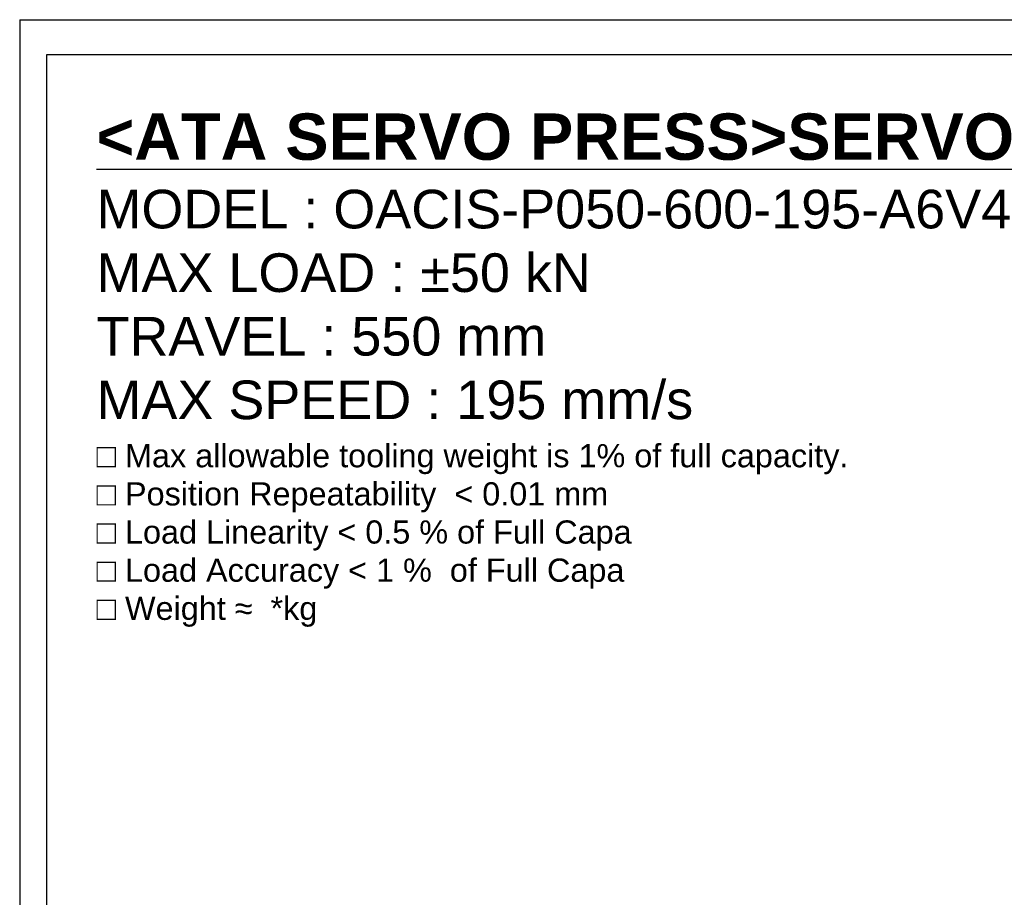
# Model space of a CAD drawing. Extents: x 0 to 2359, y -14 to 1663.
# Tile 3 of 39: x 0 to 714, y 1027 to 1663. Entities that reach past the tile are written whole.
import ezdxf

# ---------------------------------------------------------------- set-up
doc = ezdxf.new("R2010")
doc.units = 0
doc.header["$LTSCALE"] = 25.4
doc.layers.get('0').update_dxf_attribs({"linetype": 'CONTINUOUS'})
doc.layers.add('ATA-TEXT', color=7, linetype='CONTINUOUS', lineweight=25)
doc.styles.add('주 문자 (ISO)', font='arial.ttf')

# ---------------------------------------------------------------- blocks, each defined once
blk = doc.blocks.new('ata-Border-A1-002')
at = {"color": 253, "ltscale": 0.5}
for q in [(841, 594), (0, 0)]:
    blk.add_line((0, 594), q, dxfattribs=at)
blk.add_line((7, 585), (834, 585))
at = {"ltscale": 0.5}
blk.add_line((7, 9), (7, 585), dxfattribs=at)

msp = doc.modelspace()

# ---------------------------------------------------------------- block references
at = {"xscale": 2.8, "yscale": 2.8, "zscale": 2.8}
msp.add_blockref('ata-Border-A1-002', (0, 0), dxfattribs=at)

# ---------------------------------------------------------------- texts
at = {"layer": 'ATA-TEXT', "color": 7, "insert": (55.6401678, 1595.2346615), "char_height": 9.8, "width": 1158.900561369, "attachment_point": 1, "line_spacing_factor": 0.987388, "style": '주 문자 (ISO)'}
msp.add_mtext('{\\fArial|b1|i0|c129|p34;\\H3.42860x;\\L<ATA SERVO PRESS>SERVO PRESS>}\\P{\\fArial|b0|i0|c129|p34;\\H2.85705x;MODEL : OACIS-P050-}{\\fArial|b0|i0|c0|p34;\\H2.85705x;60}{\\fArial|b0|i0|c129|p34;\\H2.85705x;0-}{\\fArial|b0|i0|c0|p34;\\H2.85705x;195}{\\fArial|b0|i0|c129|p34;\\H2.85705x;-A}{\\fArial|b0|i0|c0|p34;\\H2.85705x;6V400 }\\P{\\fArial|b0|i0|c129|p34;\\H2.85705x;MAX LOAD : ±50 kN}\\P{\\fArial|b0|i0|c129|p34;\\H2.85705x;TRAVEL : }{\\fArial|b0|i0|c0|p34;\\H2.85705x;5}{\\fArial|b0|i0|c129|p34;\\H2.85705x;50 mm}\\P{\\fArial|b0|i0|c129|p34;\\H2.85705x;MAX SPEED : }{\\fArial|b0|i0|c0|p34;\\H2.85705x;195}{\\fArial|b0|i0|c129|p34;\\H2.85705x; mm/s}\\P{\\fArial|b0|i0|c129|p34;\\H1.71423x;□ Max allowable tooling weight is 1% of full capacity.}\\P{\\fArial|b0|i0|c129|p34;\\H1.71423x;□ Position Repeatability  }{\\fArial|b0|i0|c129|p34;\\H1.71423x;<}{\\fArial|b0|i0|c129|p34;\\H1.71423x; 0.01 mm}\\P{\\fArial|b0|i0|c129|p34;\\H1.71423x;□ Load Linearity }{\\fArial|b0|i0|c129|p34;\\H1.71423x;<}{\\fArial|b0|i0|c129|p34;\\H1.71423x; 0.5 % of Full Capa}\\P{\\fArial|b0|i0|c129|p34;\\H1.71423x;□ Load Accuracy }{\\fArial|b0|i0|c129|p34;\\H1.71423x;<}{\\fArial|b0|i0|c129|p34;\\H1.71423x; 1 %  of Full Capa}\\P{\\fArial|b0|i0|c129|p34;\\H1.71423x;□ Weight }{\\fArial|b0|i0|c0|p34;\\H1.71423x;≈}{\\fArial|b0|i0|c129|p34;\\H1.71423x; }{\\fArial|b0|i0|c0|p34;\\H1.71423x; *}{\\fArial|b0|i0|c129|p34;\\H1.71423x;kg}', dxfattribs=at)

doc.saveas('drawing.dxf')
